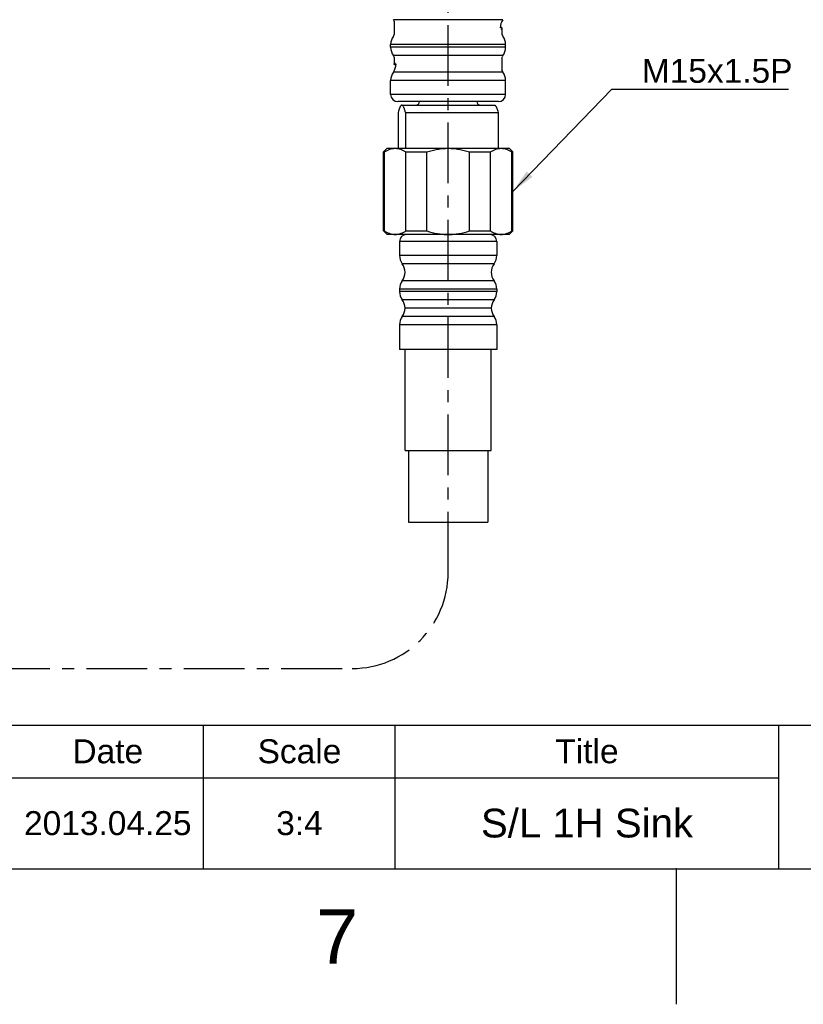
# Model space of a CAD drawing. Header units: millimetres. Extents: x 601 to 1195, y -13 to 407.
# Tile 5 of 11: x 1042 to 1123, y -13 to 89. Entities that reach past the tile are written whole.
import ezdxf

# ---------------------------------------------------------------- set-up
doc = ezdxf.new("R2010")
doc.units = ezdxf.units.MM
doc.header["$LTSCALE"] = 0.1
doc.linetypes.add('CENTERX2', pattern=[101.6, 63.5, -12.7, 12.7, -12.7])
for name, color, linetype in [('02___PRT_ALL_AXES', 7, 'Continuous'), ('CENTER', 1, 'CENTERX2'), ('DIM', 3, 'Continuous'), ('FORM', 7, 'Continuous'), ('TEXT', 2, 'Continuous')]:
    doc.layers.add(name, color=color, linetype=linetype)
doc.styles.get("Standard").update_dxf_attribs({"font": 'arial_0.ttf'})
doc.dimstyles.new('ISO-25', dxfattribs={"dimtxt": 2.5, "dimasz": 2.5, "dimexe": 1.25, "dimexo": 0.625, "dimtad": 1, "dimlfac": 1.33325, "dimtxsty": 'Standard', "dimcen": 2.5, "dimadec": 0, "dimazin": 0, "dimtfac": 1, "dimtmove": 0, "dimatfit": 3, "dimfxl": 1, "dimarcsym": 0})

msp = doc.modelspace()

# ---------------------------------------------------------------- linework, layer by layer
at = {"color": 7, "linetype": 'Continuous'}
for p, q in [((1092.0985, 89.4903), (1080.661, 89.4903)), ((1080.7548, 89.3267), (1080.7548, 87.9359)), ((1092.0048, 87.9359), (1092.0048, 88.6042)), ((1080.3798, 86.6146), (1080.3798, 86.8977)), ((1092.3797, 86.8977), (1080.3798, 86.8977)), ((1092.3797, 86.6146), (1080.3798, 86.6146)), ((1092.3797, 86.6146), (1092.3797, 86.8977)), ((1092.0985, 85.74), (1080.661, 85.74)), ((1080.7548, 85.5764), (1080.7548, 84.8542)), ((1092.0048, 84.1856), (1092.0048, 85.5764)), ((1092.0985, 84.022), (1080.661, 84.022)), ((1080.3798, 81.6936), (1080.3798, 83.1477)), ((1092.3797, 83.1477), (1080.3798, 83.1477)), ((1092.3797, 81.6936), (1092.3797, 83.1477)), ((1092.3797, 81.6936), (1080.3798, 81.6936)), ((1091.6297, 80.9436), (1081.1298, 80.9436)), ((1081.5048, 80.5686), (1081.4546, 80.5184)), ((1081.5048, 80.5686), (1091.2548, 80.5686)), ((1091.2548, 80.5686), (1091.305, 80.5184)), ((1081.1714, 79.8186), (1081.1714, 76.0686)), ((1081.9269, 79.8186), (1081.9269, 76.0686)), ((1081.9269, 79.8186), (1091.5882, 79.8186)), ((1091.5882, 79.8186), (1091.5882, 76.0686)), ((1079.6298, 75.6936), (1080.0048, 76.0686)), ((1080.0048, 76.0686), (1092.7548, 76.0686)), ((1093.1298, 75.6936), (1092.7548, 76.0686)), ((1079.7496, 75.6936), (1079.6298, 75.6936)), ((1079.7496, 67.4436), (1079.7496, 75.6936)), ((1081.9681, 67.4436), (1081.9681, 75.6936)), ((1081.9681, 75.6936), (1084.1612, 75.6936)), ((1084.1612, 67.4436), (1084.1612, 75.6936)), ((1088.5983, 67.4436), (1088.5983, 75.6936)), ((1088.5983, 75.6936), (1090.7914, 75.6936)), ((1090.7914, 67.4436), (1090.7914, 75.6936)), ((1093.0099, 67.4436), (1093.0099, 75.6936)), ((1093.1298, 75.6936), (1093.0099, 75.6936)), ((1080.0048, 67.0686), (1079.6298, 67.4436)), ((1079.6298, 67.4436), (1079.7496, 67.4436)), ((1092.7548, 67.0686), (1080.0048, 67.0686)), ((1081.9681, 67.4436), (1084.1612, 67.4436)), ((1088.5983, 67.4436), (1090.7914, 67.4436)), ((1092.7548, 67.0686), (1093.1298, 67.4436)), ((1093.0099, 67.4436), (1093.1298, 67.4436)), ((1081.3036, 66.3282), (1081.3036, 64.8887)), ((1091.4559, 66.3282), (1081.3036, 66.3282)), ((1091.4559, 66.3282), (1091.4559, 64.8887)), ((1091.4559, 64.8887), (1081.3036, 64.8887)), ((1091.1679, 64.0124), (1081.5917, 64.0124)), ((1091.1679, 62.2457), (1081.5917, 62.2457)), ((1081.3036, 61.3695), (1081.3036, 61.1262)), ((1091.4559, 61.3695), (1081.3036, 61.3695)), ((1091.4559, 61.1262), (1081.3036, 61.1262)), ((1091.4559, 61.3695), (1091.4559, 61.1262)), ((1091.1679, 60.2358), (1081.5917, 60.2358)), ((1090.8798, 59.381), (1081.8798, 59.381)), ((1081.3036, 57.6358), (1081.3036, 55.0686)), ((1091.4559, 57.6358), (1081.3036, 57.6358)), ((1091.1679, 58.5262), (1081.5917, 58.5262)), ((1091.4559, 57.6358), (1091.4559, 55.0686)), ((1091.4558, 55.0686), (1081.3037, 55.0686))]:
    msp.add_line(p, q, dxfattribs=at)
for p, q in [((615.2102, 0.8691), (1180.8668, 0.8691)), ((1110.1597, 0.8691), (1110.1597, -13.2723))]:
    msp.add_line(p, q)
for centre, radius, start, end in [((1079.4423, 88.6159), 1.5, 28.443511, 35.65857), ((1093.3172, 88.6159), 1.5, 144.34143, 179.412738), ((1091.5481, 87.8838), 0.8857, 68.318073, 69.386081), ((1081.8797, 86.8979), 1.5, 144.34143, 180.005751), ((1079.4423, 88.6467), 1.5, 324.34143, 331.556489), ((1093.3172, 88.6467), 1.5, 208.443511, 215.65857), ((1090.8798, 86.8979), 1.5, 359.994249, 35.65857), ((1081.8797, 86.6144), 1.5, 179.994249, 215.65857), ((1090.8798, 86.6144), 1.5, 324.34143, 0.005751), ((1079.4423, 84.8656), 1.5, 28.443511, 35.65857), ((1093.3172, 84.8656), 1.5, 144.34143, 150.635085), ((1079.4423, 84.8964), 1.5, 324.34143, 359.412738), ((1081.8797, 83.1475), 1.5, 144.34143, 179.993828), ((1093.3172, 84.8964), 1.5, 208.443511, 215.65857), ((1090.8798, 83.1475), 1.5, 0.006172, 35.65857), ((1081.1298, 81.6936), 0.75, 180, 270), ((1091.6298, 81.6936), 0.75, 270, 0), ((1083.0048, 80.9436), 0.375, 270, 0), ((1089.7548, 80.9436), 0.375, 180, 270), ((1082.0441, 66.3282), 0.7405, 90, 180), ((1090.7155, 66.3282), 0.7405, 0, 90), ((1082.8018, 64.8957), 1.4983, 180.269275, 216.126518), ((1089.9577, 64.8957), 1.4983, 323.873482, 359.730725), ((1080.3815, 63.1291), 1.4983, 323.873482, 36.126518), ((1092.378, 63.1291), 1.4983, 143.873482, 216.126518), ((1082.8018, 61.3624), 1.4983, 143.873482, 179.730725), ((1089.9577, 61.3624), 1.4983, 0.269275, 36.126518), ((1082.8018, 61.1192), 1.4983, 179.730725, 216.126518), ((1089.9577, 61.1192), 1.4983, 323.873482, 0.269275), ((1080.3815, 59.3525), 1.4983, 1.090586, 36.126518), ((1092.378, 59.3525), 1.4983, 143.873482, 178.909414), ((1080.3815, 59.4095), 1.4983, 323.873482, 358.909414), ((1092.378, 59.4095), 1.4983, 181.090586, 216.126518), ((1082.8018, 57.6429), 1.4983, 143.873482, 180.269275), ((1089.9577, 57.6429), 1.4983, 359.730725, 36.126518)]:
    msp.add_arc(centre, radius, start, end, dxfattribs=at)
for points, knots in [([(1091.9536, 88.6686), (1091.9483, 88.672), (1091.9231, 88.6866), (1091.8965, 88.6984), (1091.8753, 88.7068)], [0, 0, 0, 0, 0.21615745, 1, 1, 1, 1]), ([(1091.9021, 88.5128), (1091.9174, 88.5197), (1091.9444, 88.5332), (1091.9833, 88.5587), (1092.0047, 88.5867), (1092.0047, 88.6042)], [0, 0, 0, 0, 0.35406767, 0.63131057, 1, 1, 1, 1]), ([(1092.0047, 88.6042), (1092.0047, 88.6096), (1091.9984, 88.638), (1091.9728, 88.6565), (1091.9536, 88.6686)], [0, 0, 0, 0, 0.19439555, 1, 1, 1, 1]), ([(1080.7548, 84.8542), (1080.7548, 84.8596), (1080.7612, 84.888), (1080.7868, 84.9065), (1080.806, 84.9186)], [0, 0, 0, 0, 0.19439555, 1, 1, 1, 1]), ([(1080.8575, 84.7628), (1080.8422, 84.7696), (1080.8152, 84.7832), (1080.7763, 84.8087), (1080.7548, 84.8367), (1080.7548, 84.8542)], [0, 0, 0, 0, 0.35411132, 0.63137039, 1, 1, 1, 1]), ([(1080.806, 84.9186), (1080.8113, 84.922), (1080.8364, 84.9366), (1080.863, 84.9484), (1080.8841, 84.9568)], [0, 0, 0, 0, 0.21618273, 1, 1, 1, 1]), ([(1080.8939, 84.7478), (1080.8907, 84.749), (1080.8785, 84.7538), (1080.8664, 84.7588), (1080.8575, 84.7628)], [0, 0, 0, 0, 0.26199101, 1, 1, 1, 1]), ([(1081.4598, 80.5237), (1081.4459, 80.5098), (1081.4188, 80.4759), (1081.3821, 80.4155), (1081.3458, 80.3421), (1081.2954, 80.2222), (1081.2354, 80.0467), (1081.1929, 79.8984), (1081.1714, 79.8186)], [0, 0, 0, 0, 0.07688906, 0.16885259, 0.27578642, 0.39687974, 0.67706038, 1, 1, 1, 1]), ([(1081.5491, 80.5686), (1081.5337, 80.5686), (1081.4996, 80.5589), (1081.473, 80.5369), (1081.4598, 80.5237)], [0, 0, 0, 0, 0.45271832, 1, 1, 1, 1]), ([(1081.9269, 79.8186), (1081.9127, 79.8713), (1081.8843, 79.9723), (1081.8395, 80.1159), (1081.7939, 80.2438), (1081.7478, 80.3538), (1081.7011, 80.4435), (1081.6594, 80.5034), (1081.6246, 80.5376), (1081.5934, 80.56), (1081.5662, 80.5686), (1081.5491, 80.5686)], [0, 0, 0, 0, 0.18827137, 0.36197373, 0.51888085, 0.65667395, 0.77331616, 0.86764228, 0.90676601, 0.94114567, 1, 1, 1, 1]), ([(1091.2997, 80.5237), (1091.3136, 80.5098), (1091.3407, 80.4759), (1091.3774, 80.4155), (1091.4138, 80.3421), (1091.4642, 80.2222), (1091.5241, 80.0467), (1091.5666, 79.8984), (1091.5882, 79.8186)], [0, 0, 0, 0, 0.07688906, 0.16885259, 0.27578642, 0.39687974, 0.67706038, 1, 1, 1, 1]), ([(1079.7496, 75.6936), (1079.837, 75.7511), (1080.0137, 75.8555), (1080.2908, 75.976), (1080.5732, 76.0514), (1080.7645, 76.0686), (1080.8589, 76.0686)], [0, 0, 0, 0, 0.26445182, 0.51754849, 0.76140759, 1, 1, 1, 1]), ([(1080.8589, 76.0686), (1080.9533, 76.0686), (1081.1445, 76.0514), (1081.4269, 75.976), (1081.704, 75.8555), (1081.8807, 75.7511), (1081.9681, 75.6936)], [0, 0, 0, 0, 0.23859242, 0.48245152, 0.73554818, 1, 1, 1, 1]), ([(1084.1612, 75.6936), (1084.5187, 75.8111), (1085.0678, 75.9532), (1085.8148, 76.0519), (1086.1915, 76.0686), (1086.3798, 76.0686)], [0, 0, 0, 0, 0.49984157, 0.74992111, 1, 1, 1, 1]), ([(1086.3798, 76.0686), (1086.568, 76.0686), (1086.9448, 76.0519), (1087.6917, 75.9532), (1088.2408, 75.8111), (1088.5983, 75.6936)], [0, 0, 0, 0, 0.2500789, 0.50015844, 1, 1, 1, 1]), ([(1090.7914, 75.6936), (1090.8788, 75.7511), (1091.0556, 75.8555), (1091.3327, 75.976), (1091.615, 76.0514), (1091.8063, 76.0686), (1091.9007, 76.0686)], [0, 0, 0, 0, 0.26445182, 0.51754849, 0.76140759, 1, 1, 1, 1]), ([(1091.9007, 76.0686), (1091.9951, 76.0686), (1092.1864, 76.0514), (1092.4687, 75.976), (1092.7458, 75.8555), (1092.9225, 75.7511), (1093.0099, 75.6936)], [0, 0, 0, 0, 0.23859242, 0.48245152, 0.73554818, 1, 1, 1, 1]), ([(1079.7496, 67.4436), (1079.837, 67.3862), (1080.0137, 67.2818), (1080.2908, 67.1613), (1080.5732, 67.0859), (1080.7645, 67.0686), (1080.8589, 67.0686)], [0, 0, 0, 0, 0.26445182, 0.51754849, 0.76140759, 1, 1, 1, 1]), ([(1080.8589, 67.0686), (1080.9533, 67.0686), (1081.1445, 67.0859), (1081.4269, 67.1613), (1081.704, 67.2818), (1081.8807, 67.3862), (1081.9681, 67.4436)], [0, 0, 0, 0, 0.23859242, 0.48245152, 0.73554818, 1, 1, 1, 1]), ([(1084.1612, 67.4436), (1084.5187, 67.3262), (1085.0678, 67.1841), (1085.8148, 67.0854), (1086.1915, 67.0686), (1086.3798, 67.0686)], [0, 0, 0, 0, 0.49984157, 0.74992111, 1, 1, 1, 1]), ([(1086.3798, 67.0686), (1086.568, 67.0686), (1086.9448, 67.0854), (1087.6917, 67.1841), (1088.2408, 67.3262), (1088.5983, 67.4436)], [0, 0, 0, 0, 0.2500789, 0.50015844, 1, 1, 1, 1]), ([(1090.7914, 67.4436), (1090.8788, 67.3862), (1091.0556, 67.2818), (1091.3327, 67.1613), (1091.615, 67.0859), (1091.8063, 67.0686), (1091.9007, 67.0686)], [0, 0, 0, 0, 0.26445182, 0.51754849, 0.76140759, 1, 1, 1, 1]), ([(1091.9007, 67.0686), (1091.9951, 67.0686), (1092.1864, 67.0859), (1092.4687, 67.1613), (1092.7458, 67.2818), (1092.9225, 67.3862), (1093.0099, 67.4436)], [0, 0, 0, 0, 0.23859242, 0.48245152, 0.73554818, 1, 1, 1, 1])]:
    msp.add_open_spline(points, degree=3, knots=knots, dxfattribs=at)
msp.add_point((1110.1597, 0.8691))
at = {"layer": '02___PRT_ALL_AXES', "color": 7, "linetype": 'Continuous'}
for p, q in [((1079.6298, 67.4436), (1079.6298, 75.6936)), ((1093.1298, 67.4436), (1093.1298, 75.6936)), ((1081.8798, 44.5438), (1081.8798, 55.0686)), ((1090.8798, 44.5438), (1090.8798, 55.0686)), ((1081.8798, 44.5438), (1090.8798, 44.5438)), ((1082.2548, 44.5438), (1082.2548, 37.0438)), ((1090.5048, 44.5438), (1090.5048, 37.0438)), ((1082.2548, 37.0438), (1090.5048, 37.0438))]:
    msp.add_line(p, q, dxfattribs=at)
at = {"layer": 'CENTER'}
for p, q in [((1086.3798, 31.777), (1086.3798, 180.785)), ((967.3561, 21.777), (1076.3798, 21.777))]:
    msp.add_line(p, q, dxfattribs=at)
msp.add_arc((1076.3798, 31.777), 10, 270, 0, dxfattribs=at)
at = {"layer": 'FORM'}
for p, q in [((910.3668, 15.8691), (1180.8668, 15.8691)), ((1060.8668, 0.8691), (1060.8668, 15.8691)), ((1080.8668, 0.8691), (1080.8668, 15.8691)), ((1120.8668, 0.8691), (1120.8668, 15.8691)), ((980.8668, 10.3691), (1120.8668, 10.3691))]:
    msp.add_line(p, q, dxfattribs=at)

# ---------------------------------------------------------------- texts
at = {"insert": (1074.8062, -6.2016), "char_height": 5.6566, "attachment_point": 5}
msp.add_mtext_dynamic_manual_height_columns('7', width=50, gutter_width=12.5, heights=[0], dxfattribs=at)
at = {"layer": 'DIM', "insert": (1106.5891, 82.8664), "char_height": 2.5, "attachment_point": 7}
msp.add_mtext('M15x1.5P', dxfattribs=at)
at = {"layer": 'TEXT', "attachment_point": 5}
for s, width, insert, char_height in [('Scale', 20, (1070.8668, 13.1191), 2.5), ('Title', 40, (1100.8668, 13.1191), 2.5), ('Date', 20, (1050.8668, 13.1191), 2.5), ('S/L 1H Sink', 40, (1100.8668, 5.6191), 3), ('2013.04.25', 20, (1050.8668, 5.6191), 2.5), ('3:4', 20, (1070.8668, 5.6191), 2.5)]:
    msp.add_mtext_dynamic_manual_height_columns(s, width=width, gutter_width=12.5, heights=[0], dxfattribs=dict(at, insert=insert, char_height=char_height))

# ---------------------------------------------------------------- leaders
at = {"layer": 'DIM', "annotation_type": 0, "has_hookline": 1, "hookline_direction": 0, "text_width": 15.3138}
msp.add_leader([(1093.1298, 71.5686), (1103.4641, 82.2414), (1105.9641, 82.2414)], dimstyle='ISO-25', dxfattribs=at)

doc.saveas('drawing.dxf')
